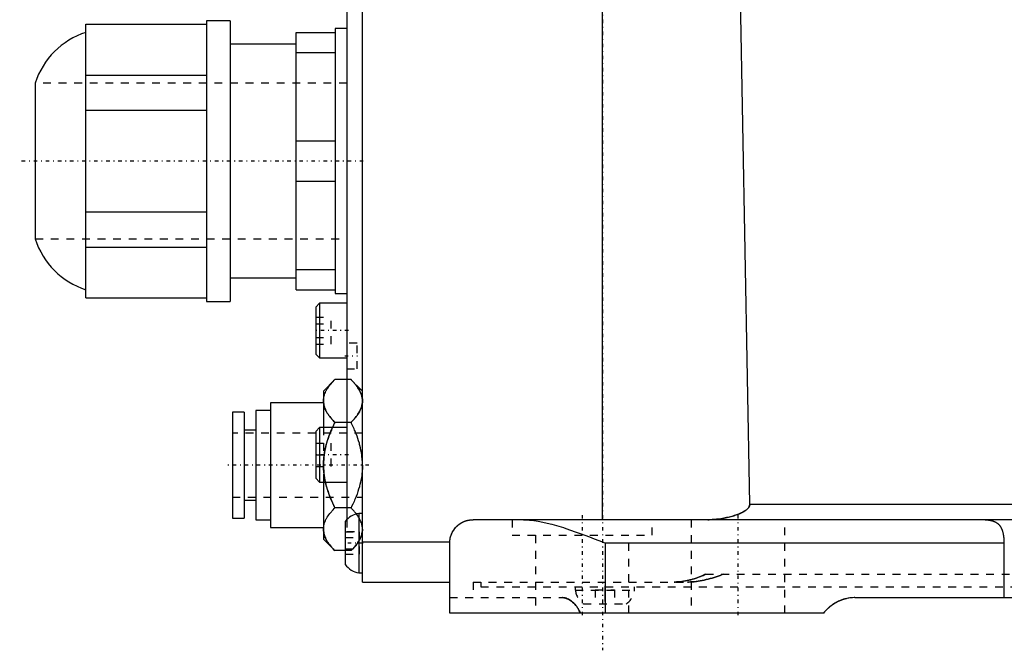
# Model space of a CAD drawing. Extents: x -152 to 584, y -5 to 847.
# Tile 1 of 13: x -152 to -26, y -5 to 76. Entities that reach past the tile are written whole.
import ezdxf

# ---------------------------------------------------------------- set-up
doc = ezdxf.new("R2010")
doc.units = 0
doc.linetypes.add('CENTER', pattern=[1.5, 0.45, -0.5, 0.05, -0.5])
doc.linetypes.add('DASHED', pattern=[2, 1, -1])
for name, color, linetype in [('AM_0', 7, 'CONTINUOUS'), ('AM_3', 7, 'DASHED'), ('AM_7', 7, 'CENTER')]:
    doc.layers.add(name, color=color, linetype=linetype)

msp = doc.modelspace()

# ---------------------------------------------------------------- linework, layer by layer
at = {"layer": 'AM_0', "color": 7, "linetype": 'CONTINUOUS'}
for p, q in [((-108.2, 4), (-108.2, 179)), ((-77.4, 12), (-77.4, 179)), ((-58.49, 14), (-61.35, 174.12)), ((-110.2, 88), (-110.2, 12)), ((-125.2, 76), (-128.2, 76)), ((-128.2, 76), (-128.2, 40)), ((-125.2, 76), (-125.2, 40)), ((-143.7, 40.45), (-143.7, 75.55)), ((-143.7, 75.55), (-128.2, 75.55)), ((-110.2, 75), (-111.7, 75)), ((-111.7, 75), (-111.7, 41)), ((-116.7, 41.5), (-116.7, 74.5)), ((-116.7, 74.5), (-111.7, 74.5)), ((-116.7, 73), (-125.2, 73)), ((-116.7, 71.9), (-111.7, 71.9)), ((-143.7, 69.03), (-128.2, 69.03)), ((-150.2, 68), (-150.2, 48)), ((-143.7, 64.53), (-128.2, 64.53)), ((-116.7, 60.6), (-111.7, 60.6)), ((-116.7, 55.4), (-111.7, 55.4)), ((-143.7, 51.47), (-128.2, 51.47)), ((-143.7, 46.97), (-128.2, 46.97)), ((-125.2, 43), (-116.7, 43)), ((-116.7, 44.1), (-111.7, 44.1)), ((-143.7, 40.45), (-128.2, 40.45)), ((-116.7, 41.5), (-111.7, 41.5)), ((-111.7, 41), (-110.2, 41)), ((-128.2, 40), (-125.2, 40)), ((-113.7, 39.75), (-114.2, 39.25)), ((-114.2, 39.25), (-114.2, 33.25)), ((-110.2, 39.75), (-113.7, 39.75)), ((-113.7, 39.75), (-113.7, 32.75)), ((-114.2, 33.25), (-113.7, 32.75)), ((-113.7, 32.75), (-110.2, 32.75)), ((-111.73, 29.97), (-113.2, 28.5)), ((-110.2, 29.97), (-111.73, 29.97)), ((-113.2, 28.5), (-113.2, 23.83)), ((-113.2, 27), (-120, 27)), ((-120, 27), (-120, 11)), ((-123.4, 25.8), (-124.9, 25.8)), ((-124.9, 25.8), (-124.9, 12.2)), ((-123.4, 25.8), (-123.4, 12.2)), ((-120, 26), (-121.9, 26)), ((-121.9, 26), (-121.9, 12)), ((-110.2, 24.48), (-111.73, 24.48)), ((-121.9, 23.5), (-123.4, 23.5)), ((-113.7, 23.83), (-114.2, 23.33)), ((-114.2, 23.33), (-114.2, 17.33)), ((-110.2, 23.83), (-113.7, 23.83)), ((-113.7, 23.83), (-113.7, 16.83)), ((-114.2, 17.33), (-113.7, 16.83)), ((-113.7, 16.83), (-110.2, 16.83)), ((-113.2, 16.83), (-113.2, 9.5)), ((-123.4, 14.5), (-121.9, 14.5)), ((-58.49, 14), (93.35, 14)), ((-110.2, 13.52), (-111.73, 13.52)), ((-108.2, 12.8), (-108.65, 12.8)), ((-108.65, 12.8), (-108.65, 5.2)), ((-124.9, 12.2), (-123.4, 12.2)), ((-121.9, 12), (-120, 12)), ((-110.4, 11.75), (-110.4, 6.25)), ((63.76, 12), (-94, 12)), ((-120, 11), (-113.2, 11)), ((-113.2, 9.5), (-111.73, 8.03)), ((-108.2, 9.14), (-97, 9.14)), ((-97, 0), (-97, 9)), ((-77, 0), (-77, 9)), ((-25.81, 9), (-77, 9)), ((-25.81, 2), (-25.81, 9)), ((-110.4, 8.03), (-111.73, 8.03)), ((-108.65, 5.2), (-108.2, 5.2)), ((-108.2, 4), (-97, 4)), ((-45, 2), (45, 2)), ((-49, 0), (-97, 0))]:
    msp.add_line(p, q, dxfattribs=at)
for points in [[(-113.2, 27.23, 0), (-113.2, 27.3, 0), (-113.19, 27.45, 0), (-113.17, 27.59, 0), (-113.16, 27.67, 0), (-113.14, 27.74, 0), (-113.11, 27.89, 0), (-113.06, 28.03, 0), (-113.01, 28.18, 0), (-112.95, 28.33, 0), (-112.88, 28.48, 0), (-112.84, 28.55, 0), (-112.8, 28.63, 0), (-112.71, 28.78, 0), (-112.61, 28.93, 0), (-112.5, 29.08, 0), (-112.38, 29.24, 0), (-112.26, 29.4, 0), (-112.19, 29.48, 0), (-112.12, 29.56, 0), (-111.97, 29.72, 0), (-111.81, 29.89, 0), (-111.73, 29.97, 0)], [(-111.73, 24.48, 0), (-111.81, 24.57, 0), (-111.97, 24.73, 0), (-112.12, 24.9, 0), (-112.19, 24.98, 0), (-112.26, 25.06, 0), (-112.38, 25.22, 0), (-112.5, 25.37, 0), (-112.61, 25.52, 0), (-112.71, 25.68, 0), (-112.8, 25.83, 0), (-112.84, 25.9, 0), (-112.88, 25.98, 0), (-112.95, 26.13, 0), (-113.01, 26.27, 0), (-113.06, 26.42, 0), (-113.11, 26.57, 0), (-113.14, 26.71, 0), (-113.16, 26.79, 0), (-113.17, 26.86, 0), (-113.19, 27.01, 0), (-113.2, 27.15, 0), (-113.2, 27.23, 0)], [(-112.04, 23.83, 0), (-112, 23.93, 0), (-111.89, 24.15, 0), (-111.79, 24.37, 0), (-111.73, 24.48, 0)], [(-111.73, 13.52, 0), (-112.01, 14.1, 0), (-112.3, 14.77, 0), (-112.37, 14.95, 0), (-112.44, 15.14, 0), (-112.48, 15.23, 0), (-112.51, 15.32, 0), (-112.58, 15.5, 0), (-112.64, 15.68, 0), (-112.69, 15.86, 0), (-112.75, 16.04, 0), (-112.8, 16.22, 0), (-112.82, 16.3, 0), (-112.85, 16.39, 0), (-112.89, 16.57, 0), (-112.94, 16.74, 0), (-112.96, 16.83, 0)], [(-58.49, 14, 0), (-58.49, 14, 0), (-58.49, 13.99, 0), (-58.49, 13.98, 0), (-58.49, 13.97, 0), (-58.49, 13.97, 0), (-58.49, 13.96, 0), (-58.49, 13.95, 0), (-58.49, 13.94, 0), (-58.49, 13.93, 0), (-58.49, 13.92, 0), (-58.49, 13.92, 0), (-58.49, 13.92, 0), (-58.49, 13.91, 0), (-58.49, 13.9, 0), (-58.49, 13.89, 0), (-58.49, 13.88, 0), (-58.5, 13.87, 0), (-58.5, 13.87, 0), (-58.5, 13.86, 0), (-58.5, 13.85, 0), (-58.5, 13.85, 0), (-58.5, 13.84, 0), (-58.5, 13.84, 0), (-58.5, 13.83, 0), (-58.51, 13.82, 0), (-58.51, 13.82, 0), (-58.51, 13.81, 0), (-58.51, 13.8, 0), (-58.51, 13.79, 0), (-58.51, 13.79, 0), (-58.52, 13.78, 0), (-58.52, 13.77, 0), (-58.52, 13.76, 0), (-58.52, 13.76, 0), (-58.53, 13.75, 0), (-58.53, 13.74, 0), (-58.53, 13.74, 0), (-58.54, 13.73, 0), (-58.54, 13.72, 0), (-58.54, 13.71, 0), (-58.54, 13.71, 0), (-58.55, 13.7, 0), (-58.55, 13.69, 0), (-58.55, 13.69, 0), (-58.56, 13.68, 0), (-58.56, 13.67, 0), (-58.56, 13.67, 0), (-58.56, 13.66, 0), (-58.57, 13.66, 0), (-58.57, 13.65, 0), (-58.59, 13.62, 0), (-58.62, 13.58, 0), (-58.63, 13.55, 0), (-58.65, 13.53, 0), (-58.68, 13.49, 0), (-58.72, 13.45, 0), (-58.75, 13.42, 0), (-58.79, 13.38, 0), (-58.83, 13.34, 0), (-58.85, 13.32, 0), (-58.87, 13.31, 0), (-58.91, 13.27, 0), (-58.95, 13.24, 0), (-58.98, 13.22, 0), (-59, 13.21, 0), (-59.04, 13.17, 0), (-59.09, 13.14, 0), (-59.11, 13.13, 0), (-59.14, 13.11, 0), (-59.18, 13.08, 0), (-59.23, 13.06, 0), (-59.39, 12.96, 0), (-59.66, 12.83, 0), (-59.92, 12.72, 0), (-60.19, 12.62, 0), (-60.49, 12.52, 0), (-60.65, 12.47, 0), (-60.8, 12.42, 0), (-61.13, 12.34, 0), (-61.48, 12.26, 0), (-61.83, 12.19, 0), (-62.2, 12.13, 0), (-62.57, 12.08, 0), (-62.76, 12.06, 0), (-62.95, 12.04, 0), (-63.32, 12.01, 0), (-63.69, 12, 0), (-63.87, 12, 0)], [(-113.2, 10.77, 0), (-113.2, 10.85, 0), (-113.19, 10.99, 0), (-113.17, 11.14, 0), (-113.16, 11.21, 0), (-113.14, 11.29, 0), (-113.11, 11.43, 0), (-113.06, 11.58, 0), (-113.01, 11.73, 0), (-112.95, 11.87, 0), (-112.88, 12.02, 0), (-112.84, 12.1, 0), (-112.8, 12.17, 0), (-112.71, 12.32, 0), (-112.61, 12.48, 0), (-112.5, 12.63, 0), (-112.38, 12.78, 0), (-112.26, 12.94, 0), (-112.19, 13.02, 0), (-112.12, 13.1, 0), (-111.97, 13.27, 0), (-111.81, 13.43, 0), (-111.73, 13.52, 0)], [(-97, 9, 0), (-97, 9.11, 0), (-96.98, 9.34, 0), (-96.95, 9.56, 0), (-96.92, 9.68, 0), (-96.89, 9.79, 0), (-96.82, 10.02, 0), (-96.73, 10.24, 0), (-96.62, 10.46, 0), (-96.49, 10.67, 0), (-96.34, 10.88, 0), (-96.26, 10.98, 0), (-96.17, 11.07, 0), (-95.98, 11.25, 0), (-95.77, 11.42, 0), (-95.55, 11.57, 0), (-95.3, 11.7, 0), (-95.04, 11.81, 0), (-94.91, 11.86, 0), (-94.76, 11.9, 0), (-94.47, 11.96, 0), (-94.16, 12, 0), (-94, 12, 0)], [(-87.54, 12, 0), (-87.27, 12, 0), (-86.74, 11.96, 0), (-86.19, 11.9, 0), (-85.91, 11.86, 0), (-85.63, 11.81, 0), (-85.06, 11.7, 0), (-84.48, 11.57, 0), (-83.89, 11.42, 0), (-83.3, 11.25, 0), (-82.7, 11.07, 0), (-82.4, 10.98, 0), (-82.1, 10.88, 0), (-81.49, 10.67, 0), (-80.88, 10.46, 0), (-80.27, 10.24, 0), (-79.66, 10.02, 0), (-79.06, 9.79, 0), (-78.76, 9.68, 0), (-78.46, 9.56, 0), (-77.87, 9.34, 0), (-77.29, 9.11, 0), (-77, 9, 0)], [(-25.81, 9, 0), (-25.81, 9.03, 0), (-25.81, 9.09, 0), (-25.81, 9.16, 0), (-25.81, 9.19, 0), (-25.81, 9.22, 0), (-25.81, 9.28, 0), (-25.82, 9.35, 0), (-25.82, 9.41, 0), (-25.82, 9.47, 0), (-25.83, 9.53, 0), (-25.83, 9.57, 0), (-25.83, 9.6, 0), (-25.84, 9.66, 0), (-25.85, 9.72, 0), (-25.85, 9.78, 0), (-25.86, 9.84, 0), (-25.87, 9.9, 0), (-25.87, 9.94, 0), (-25.88, 9.97, 0), (-25.89, 10.03, 0), (-25.9, 10.09, 0), (-25.91, 10.11, 0), (-25.91, 10.14, 0), (-25.92, 10.2, 0), (-25.94, 10.26, 0), (-25.94, 10.29, 0), (-25.95, 10.32, 0), (-25.96, 10.37, 0), (-25.98, 10.43, 0), (-26, 10.48, 0), (-26.01, 10.54, 0), (-26.03, 10.59, 0), (-26.04, 10.62, 0), (-26.05, 10.64, 0), (-26.07, 10.69, 0), (-26.09, 10.74, 0), (-26.11, 10.79, 0), (-26.13, 10.84, 0), (-26.16, 10.89, 0), (-26.17, 10.91, 0), (-26.18, 10.93, 0), (-26.21, 10.98, 0), (-26.23, 11.02, 0), (-26.26, 11.06, 0), (-26.29, 11.11, 0), (-26.31, 11.15, 0), (-26.33, 11.16, 0), (-26.34, 11.18, 0), (-26.37, 11.22, 0), (-26.4, 11.26, 0), (-26.43, 11.29, 0), (-26.47, 11.33, 0), (-26.5, 11.36, 0), (-26.52, 11.38, 0), (-26.53, 11.39, 0), (-26.57, 11.43, 0), (-26.61, 11.46, 0), (-26.65, 11.49, 0), (-26.69, 11.52, 0), (-26.73, 11.55, 0), (-26.75, 11.56, 0), (-26.77, 11.57, 0), (-26.81, 11.6, 0), (-26.85, 11.62, 0), (-26.88, 11.64, 0), (-26.9, 11.65, 0), (-26.95, 11.67, 0), (-26.99, 11.69, 0), (-27.02, 11.7, 0), (-27.04, 11.71, 0), (-27.09, 11.73, 0), (-27.14, 11.75, 0), (-27.18, 11.77, 0), (-27.23, 11.79, 0), (-27.28, 11.8, 0), (-27.31, 11.81, 0), (-27.33, 11.82, 0), (-27.38, 11.83, 0), (-27.43, 11.84, 0), (-27.48, 11.86, 0), (-27.53, 11.87, 0), (-27.58, 11.88, 0), (-27.61, 11.88, 0), (-27.64, 11.89, 0), (-27.69, 11.9, 0), (-27.74, 11.91, 0), (-27.8, 11.91, 0), (-27.85, 11.92, 0), (-27.91, 11.93, 0), (-27.93, 11.93, 0), (-27.96, 11.94, 0), (-28.02, 11.94, 0), (-28.08, 11.95, 0), (-28.13, 11.95, 0), (-28.19, 11.96, 0), (-28.25, 11.96, 0), (-28.28, 11.97, 0), (-28.31, 11.97, 0), (-28.37, 11.97, 0), (-28.43, 11.98, 0), (-28.49, 11.98, 0), (-28.56, 11.98, 0), (-28.62, 11.98, 0), (-28.65, 11.99, 0), (-28.68, 11.99, 0), (-28.74, 11.99, 0), (-28.81, 11.99, 0), (-28.84, 11.99, 0), (-28.87, 11.99, 0), (-28.93, 11.99, 0), (-29, 11.99, 0), (-29.03, 11.99, 0), (-29.06, 12, 0), (-29.13, 12, 0), (-29.19, 12, 0), (-29.25, 12, 0), (-29.32, 12, 0), (-29.38, 12, 0), (-29.42, 12, 0), (-29.45, 12, 0), (-29.51, 12, 0), (-29.58, 12, 0), (-29.64, 12, 0), (-29.71, 12, 0), (-29.77, 12, 0), (-29.81, 12, 0), (-29.84, 12, 0), (-29.9, 12, 0), (-29.97, 12, 0), (-30, 12, 0)], [(-111.73, 8.03, 0), (-111.81, 8.11, 0), (-111.97, 8.28, 0), (-112.12, 8.44, 0), (-112.19, 8.52, 0), (-112.26, 8.6, 0), (-112.38, 8.76, 0), (-112.5, 8.92, 0), (-112.61, 9.07, 0), (-112.71, 9.22, 0), (-112.8, 9.37, 0), (-112.84, 9.45, 0), (-112.88, 9.52, 0), (-112.95, 9.67, 0), (-113.01, 9.82, 0), (-113.06, 9.97, 0), (-113.11, 10.11, 0), (-113.14, 10.26, 0), (-113.16, 10.33, 0), (-113.17, 10.41, 0), (-113.19, 10.55, 0), (-113.2, 10.7, 0), (-113.2, 10.77, 0)], [(-46.67, 1.71, 0), (-46.86, 1.64, 0), (-47.07, 1.55, 0), (-47.12, 1.53, 0), (-47.18, 1.5, 0), (-47.21, 1.48, 0), (-47.24, 1.47, 0), (-47.3, 1.44, 0), (-47.36, 1.41, 0), (-47.42, 1.38, 0), (-47.47, 1.35, 0), (-47.53, 1.31, 0), (-47.56, 1.3, 0), (-47.59, 1.28, 0), (-47.64, 1.25, 0), (-47.7, 1.21, 0), (-47.72, 1.19, 0)], [(-46.12, 1.87, 0), (-46.16, 1.86, 0), (-46.26, 1.84, 0), (-46.35, 1.81, 0), (-46.4, 1.8, 0)], [(-45, 2, 0), (-45.09, 2, 0), (-45.28, 1.99, 0), (-45.46, 1.98, 0), (-45.55, 1.97, 0)], [(-47.96, 1.03, 0), (-48.04, 0.97, 0), (-48.2, 0.85, 0), (-48.34, 0.72, 0), (-48.41, 0.65, 0)]]:
    msp.add_polyline3d(points, dxfattribs=at)
for centre, radius, start, end in [((-140.67, 64.97), 10, 107.6374, 162.3626), ((-140.67, 51.03), 10, 197.6374, 252.3626), ((-108.35, 10.32), 2.5, 96.874, 145.0535), ((-108.35, 7.68), 2.5, 214.9465, 263.126), ((-45, -3), 5, 90, 143.1301)]:
    msp.add_arc(centre, radius, start, end, dxfattribs=at)
at = {"layer": 'AM_3', "color": 6, "linetype": 'DASHED'}
for p, q in [((-110.2, 68), (-150.2, 68)), ((-150.2, 48), (-110.2, 48)), ((-114.2, 37.98), (-112.2, 37.98)), ((-112.2, 34.52), (-112.2, 37.98)), ((-114.2, 37.12), (-112.2, 37.12)), ((-114.2, 35.38), (-112.2, 35.38)), ((-114.2, 34.52), (-112.2, 34.52)), ((-108.9, 34.65), (-110.2, 34.65)), ((-108.9, 31.35), (-108.9, 34.65)), ((-110.2, 31.35), (-108.9, 31.35)), ((-109.67, 29.97), (-110.2, 29.97)), ((-108.2, 28.5), (-109.67, 29.97)), ((-109.67, 24.48), (-110.2, 24.48)), ((-108.2, 23.1), (-124.9, 23.1)), ((-113.2, 23.83), (-113.2, 16.83)), ((-114.2, 21.83), (-112.2, 21.83)), ((-112.2, 18.83), (-112.2, 21.83)), ((-114.2, 20.33), (-112.2, 20.33)), ((-113.2, 18.83), (-113.2, 19)), ((-114.2, 18.83), (-112.2, 18.83)), ((-124.9, 14.9), (-108.2, 14.9)), ((-109.67, 13.52), (-110.2, 13.52)), ((-110.4, 11.75), (-110.4, 8.03)), ((-110.2, 12), (-110.2, 10.5)), ((-89, 12), (-89, 10)), ((-71, 10), (-71, 12)), ((-66, 12), (-66, 0)), ((-54, 0), (-54, 12)), ((68.24, 12), (-30, 12)), ((-110.4, 10.44), (-108.6, 10.44)), ((-110.2, 10.5), (-108.2, 10.5)), ((-108.6, 7.56), (-108.6, 10.44)), ((-110.4, 9.72), (-108.6, 9.72)), ((-109.67, 8.03), (-108.2, 9.5)), ((-89, 10), (-71, 10)), ((-86, 10), (-86, 0)), ((-74, 0), (-74, 10)), ((-110.4, 8.28), (-108.6, 8.28)), ((-109.67, 8.03), (-110.4, 8.03)), ((-110.4, 7.56), (-108.6, 7.56)), ((-94, 4), (-94, 2)), ((-94, 4), (-66.48, 4)), ((-93, 4), (-93, 3.4)), ((-64.14, 5), (93.95, 5)), ((-93, 3.4), (93, 3.4)), ((-80.88, 3.4), (-80.88, 2.95)), ((-80.88, 2.95), (-73.28, 2.95)), ((-78.33, 3), (-75.83, 3)), ((-78.33, 3), (-78.33, 1.2)), ((-77.08, 3), (-77.08, 1.2)), ((-75.83, 3), (-75.83, 1.2)), ((-73.28, 2.95), (-73.28, 3.4)), ((-97, 2), (-82.53, 2)), ((-79.83, 1.2), (-74.33, 1.2))]:
    msp.add_line(p, q, dxfattribs=at)
for points in [[(-109.67, 29.97, 0), (-109.59, 29.89, 0), (-109.43, 29.72, 0), (-109.28, 29.56, 0), (-109.21, 29.48, 0), (-109.14, 29.4, 0), (-109.02, 29.24, 0), (-108.9, 29.08, 0), (-108.79, 28.93, 0), (-108.69, 28.78, 0), (-108.6, 28.63, 0), (-108.56, 28.55, 0), (-108.52, 28.48, 0), (-108.45, 28.33, 0), (-108.39, 28.18, 0), (-108.34, 28.03, 0), (-108.29, 27.89, 0), (-108.26, 27.74, 0), (-108.24, 27.67, 0), (-108.23, 27.59, 0), (-108.21, 27.45, 0), (-108.2, 27.3, 0), (-108.2, 27.23, 0)], [(-108.2, 27.23, 0), (-108.2, 27.3, 0), (-108.21, 27.45, 0), (-108.23, 27.59, 0), (-108.24, 27.67, 0), (-108.26, 27.74, 0), (-108.29, 27.89, 0), (-108.34, 28.03, 0), (-108.39, 28.18, 0), (-108.45, 28.33, 0), (-108.52, 28.48, 0), (-108.56, 28.55, 0), (-108.6, 28.63, 0), (-108.69, 28.78, 0), (-108.79, 28.93, 0), (-108.9, 29.08, 0), (-109.02, 29.24, 0), (-109.14, 29.4, 0), (-109.21, 29.48, 0), (-109.28, 29.56, 0), (-109.43, 29.72, 0), (-109.59, 29.89, 0), (-109.67, 29.97, 0)], [(-113.2, 27.23, 0), (-113.2, 27.15, 0), (-113.19, 27.01, 0), (-113.17, 26.86, 0), (-113.16, 26.79, 0), (-113.14, 26.71, 0), (-113.11, 26.57, 0), (-113.06, 26.42, 0), (-113.01, 26.27, 0), (-112.95, 26.13, 0), (-112.88, 25.98, 0), (-112.84, 25.9, 0), (-112.8, 25.83, 0), (-112.71, 25.68, 0), (-112.61, 25.52, 0), (-112.5, 25.37, 0), (-112.38, 25.22, 0), (-112.26, 25.06, 0), (-112.19, 24.98, 0), (-112.12, 24.9, 0), (-111.97, 24.73, 0), (-111.81, 24.57, 0), (-111.73, 24.48, 0)], [(-108.2, 27.23, 0), (-108.2, 27.15, 0), (-108.21, 27.01, 0), (-108.23, 26.86, 0), (-108.24, 26.79, 0), (-108.26, 26.71, 0), (-108.29, 26.57, 0), (-108.34, 26.42, 0), (-108.39, 26.27, 0), (-108.45, 26.13, 0), (-108.52, 25.98, 0), (-108.56, 25.9, 0), (-108.6, 25.83, 0), (-108.69, 25.68, 0), (-108.79, 25.52, 0), (-108.9, 25.37, 0), (-109.02, 25.22, 0), (-109.14, 25.06, 0), (-109.21, 24.98, 0), (-109.28, 24.9, 0), (-109.43, 24.73, 0), (-109.59, 24.57, 0), (-109.67, 24.48, 0)], [(-109.67, 24.48, 0), (-109.59, 24.57, 0), (-109.43, 24.73, 0), (-109.28, 24.9, 0), (-109.21, 24.98, 0), (-109.14, 25.06, 0), (-109.02, 25.22, 0), (-108.9, 25.37, 0), (-108.79, 25.52, 0), (-108.69, 25.68, 0), (-108.6, 25.83, 0), (-108.56, 25.9, 0), (-108.52, 25.98, 0), (-108.45, 26.13, 0), (-108.39, 26.27, 0), (-108.34, 26.42, 0), (-108.29, 26.57, 0), (-108.26, 26.71, 0), (-108.24, 26.79, 0), (-108.23, 26.86, 0), (-108.21, 27.01, 0), (-108.2, 27.15, 0), (-108.2, 27.23, 0)], [(-111.73, 24.48, 0), (-111.81, 24.32, 0), (-111.97, 23.99, 0), (-112.12, 23.66, 0), (-112.19, 23.5, 0), (-112.26, 23.34, 0), (-112.38, 23.02, 0), (-112.5, 22.71, 0), (-112.61, 22.4, 0), (-112.71, 22.1, 0), (-112.8, 21.8, 0), (-112.84, 21.65, 0), (-112.88, 21.5, 0), (-112.95, 21.2, 0), (-113.01, 20.91, 0), (-113.06, 20.61, 0), (-113.11, 20.32, 0), (-113.14, 20.03, 0), (-113.16, 19.88, 0), (-113.17, 19.73, 0), (-113.19, 19.44, 0), (-113.2, 19.15, 0), (-113.2, 19, 0)], [(-108.2, 19, 0), (-108.2, 19.15, 0), (-108.21, 19.44, 0), (-108.23, 19.73, 0), (-108.24, 19.88, 0), (-108.26, 20.03, 0), (-108.29, 20.32, 0), (-108.34, 20.61, 0), (-108.39, 20.91, 0), (-108.45, 21.2, 0), (-108.52, 21.5, 0), (-108.56, 21.65, 0), (-108.6, 21.8, 0), (-108.69, 22.1, 0), (-108.79, 22.4, 0), (-108.9, 22.71, 0), (-109.02, 23.02, 0), (-109.14, 23.34, 0), (-109.21, 23.5, 0), (-109.28, 23.66, 0), (-109.43, 23.99, 0), (-109.59, 24.32, 0), (-109.67, 24.48, 0)], [(-112.79, 21.83, 0), (-112.69, 22.15, 0), (-112.47, 22.81, 0), (-112.2, 23.48, 0), (-112.04, 23.83, 0)], [(-113.2, 19, 0), (-113.2, 19.08, 0), (-113.2, 19.24, 0), (-113.19, 19.39, 0), (-113.19, 19.47, 0), (-113.18, 19.55, 0), (-113.17, 19.7, 0), (-113.16, 19.86, 0), (-113.15, 20.02, 0), (-113.13, 20.17, 0), (-113.11, 20.33, 0), (-113.1, 20.41, 0), (-113.08, 20.48, 0), (-113.06, 20.64, 0), (-113.03, 20.8, 0), (-113, 20.95, 0), (-112.97, 21.11, 0), (-112.93, 21.27, 0), (-112.91, 21.35, 0), (-112.89, 21.43, 0), (-112.85, 21.59, 0), (-112.81, 21.75, 0), (-112.79, 21.83, 0)], [(-113.2, 19, 0), (-113.2, 18.85, 0), (-113.19, 18.56, 0), (-113.17, 18.27, 0), (-113.16, 18.12, 0), (-113.14, 17.97, 0), (-113.11, 17.68, 0), (-113.06, 17.39, 0), (-113.01, 17.09, 0), (-112.95, 16.8, 0), (-112.88, 16.5, 0), (-112.84, 16.35, 0), (-112.8, 16.2, 0), (-112.71, 15.9, 0), (-112.61, 15.6, 0), (-112.5, 15.29, 0), (-112.38, 14.98, 0), (-112.26, 14.66, 0), (-112.19, 14.5, 0), (-112.12, 14.34, 0), (-111.97, 14.01, 0), (-111.81, 13.68, 0), (-111.73, 13.52, 0)], [(-108.2, 19, 0), (-108.2, 18.85, 0), (-108.21, 18.56, 0), (-108.23, 18.27, 0), (-108.24, 18.12, 0), (-108.26, 17.97, 0), (-108.29, 17.68, 0), (-108.34, 17.39, 0), (-108.39, 17.09, 0), (-108.45, 16.8, 0), (-108.52, 16.5, 0), (-108.56, 16.35, 0), (-108.6, 16.2, 0), (-108.69, 15.9, 0), (-108.79, 15.6, 0), (-108.9, 15.29, 0), (-109.02, 14.98, 0), (-109.14, 14.66, 0), (-109.21, 14.5, 0), (-109.28, 14.34, 0), (-109.43, 14.01, 0), (-109.59, 13.68, 0), (-109.67, 13.52, 0)], [(-112.96, 16.83, 0), (-113.02, 17.16, 0), (-113.13, 17.83, 0), (-113.19, 18.49, 0), (-113.2, 18.83, 0)], [(-63.87, 12, 0), (-63.68, 12, 0), (-63.3, 12.02, 0), (-62.91, 12.04, 0), (-62.72, 12.06, 0), (-62.52, 12.08, 0), (-62.14, 12.14, 0), (-61.76, 12.2, 0), (-61.39, 12.28, 0), (-61.04, 12.36, 0), (-60.7, 12.45, 0), (-60.54, 12.5, 0), (-60.38, 12.56, 0), (-60.07, 12.66, 0), (-59.79, 12.77, 0), (-59.53, 12.89, 0), (-59.38, 12.97, 0), (-59.34, 12.99, 0), (-59.3, 13.02, 0), (-59.28, 13.03, 0), (-59.25, 13.04, 0), (-59.21, 13.07, 0), (-59.17, 13.09, 0), (-59.13, 13.12, 0), (-59.09, 13.15, 0), (-59.05, 13.17, 0), (-59.03, 13.19, 0), (-59.01, 13.2, 0), (-58.97, 13.23, 0), (-58.93, 13.26, 0), (-58.91, 13.27, 0), (-58.89, 13.29, 0), (-58.85, 13.32, 0), (-58.82, 13.35, 0), (-58.8, 13.37, 0), (-58.78, 13.38, 0), (-58.75, 13.42, 0), (-58.72, 13.45, 0), (-58.68, 13.49, 0), (-58.65, 13.53, 0), (-58.62, 13.57, 0), (-58.61, 13.59, 0), (-58.6, 13.61, 0), (-58.57, 13.65, 0), (-58.56, 13.67, 0), (-58.56, 13.68, 0), (-58.55, 13.69, 0), (-58.55, 13.69, 0), (-58.55, 13.7, 0), (-58.55, 13.7, 0), (-58.54, 13.71, 0), (-58.54, 13.72, 0), (-58.54, 13.73, 0), (-58.53, 13.73, 0), (-58.53, 13.74, 0), (-58.53, 13.74, 0), (-58.53, 13.75, 0), (-58.52, 13.76, 0), (-58.52, 13.76, 0), (-58.52, 13.77, 0), (-58.52, 13.78, 0), (-58.52, 13.78, 0), (-58.51, 13.79, 0), (-58.51, 13.79, 0), (-58.51, 13.8, 0), (-58.51, 13.81, 0), (-58.51, 13.82, 0), (-58.5, 13.83, 0), (-58.5, 13.83, 0), (-58.5, 13.83, 0), (-58.5, 13.84, 0), (-58.5, 13.85, 0), (-58.5, 13.85, 0), (-58.5, 13.86, 0), (-58.5, 13.87, 0), (-58.49, 13.87, 0), (-58.49, 13.88, 0), (-58.49, 13.88, 0), (-58.49, 13.89, 0), (-58.49, 13.9, 0), (-58.49, 13.91, 0), (-58.49, 13.91, 0), (-58.49, 13.92, 0), (-58.49, 13.93, 0), (-58.49, 13.93, 0), (-58.49, 13.94, 0), (-58.49, 13.95, 0), (-58.49, 13.96, 0), (-58.49, 13.96, 0), (-58.49, 13.97, 0), (-58.49, 13.98, 0), (-58.49, 13.98, 0), (-58.49, 13.99, 0), (-58.49, 14, 0), (-58.49, 14, 0)], [(-108.2, 10.77, 0), (-108.2, 10.85, 0), (-108.21, 10.99, 0), (-108.23, 11.14, 0), (-108.24, 11.21, 0), (-108.26, 11.29, 0), (-108.29, 11.43, 0), (-108.34, 11.58, 0), (-108.39, 11.73, 0), (-108.45, 11.87, 0), (-108.52, 12.02, 0), (-108.56, 12.1, 0), (-108.6, 12.17, 0), (-108.69, 12.32, 0), (-108.79, 12.48, 0), (-108.9, 12.63, 0), (-109.02, 12.78, 0), (-109.14, 12.94, 0), (-109.21, 13.02, 0), (-109.28, 13.1, 0), (-109.43, 13.27, 0), (-109.59, 13.43, 0), (-109.67, 13.52, 0)], [(-97, 9.14, 0), (-97, 9.16, 0), (-96.99, 9.21, 0), (-96.99, 9.25, 0), (-96.99, 9.27, 0), (-96.99, 9.29, 0), (-96.98, 9.33, 0), (-96.98, 9.37, 0), (-96.97, 9.42, 0), (-96.96, 9.46, 0), (-96.96, 9.5, 0), (-96.95, 9.52, 0), (-96.95, 9.54, 0), (-96.94, 9.58, 0), (-96.93, 9.62, 0), (-96.93, 9.67, 0), (-96.92, 9.71, 0), (-96.91, 9.75, 0), (-96.9, 9.77, 0), (-96.89, 9.79, 0), (-96.88, 9.83, 0), (-96.87, 9.87, 0), (-96.86, 9.89, 0), (-96.86, 9.91, 0), (-96.85, 9.95, 0), (-96.83, 9.99, 0), (-96.82, 10.01, 0), (-96.82, 10.03, 0), (-96.8, 10.07, 0), (-96.79, 10.11, 0), (-96.77, 10.15, 0), (-96.75, 10.19, 0), (-96.74, 10.23, 0), (-96.73, 10.25, 0), (-96.72, 10.27, 0), (-96.7, 10.3, 0), (-96.68, 10.34, 0), (-96.66, 10.38, 0), (-96.64, 10.42, 0), (-96.62, 10.45, 0), (-96.61, 10.47, 0), (-96.6, 10.49, 0), (-96.58, 10.53, 0), (-96.56, 10.56, 0), (-96.54, 10.6, 0), (-96.52, 10.64, 0), (-96.49, 10.67, 0), (-96.48, 10.69, 0), (-96.47, 10.71, 0), (-96.44, 10.74, 0), (-96.42, 10.77, 0), (-96.39, 10.81, 0), (-96.37, 10.84, 0), (-96.34, 10.88, 0), (-96.33, 10.89, 0), (-96.32, 10.91, 0), (-96.29, 10.94, 0), (-96.26, 10.97, 0), (-96.23, 11, 0), (-96.2, 11.04, 0), (-96.17, 11.07, 0), (-96.16, 11.08, 0), (-96.15, 11.1, 0), (-96.12, 11.13, 0), (-96.09, 11.16, 0), (-96.07, 11.17, 0), (-96.05, 11.19, 0), (-96.02, 11.21, 0), (-95.99, 11.24, 0), (-95.98, 11.26, 0), (-95.96, 11.27, 0), (-95.93, 11.3, 0), (-95.9, 11.33, 0), (-95.86, 11.35, 0), (-95.83, 11.38, 0), (-95.8, 11.4, 0), (-95.78, 11.42, 0), (-95.76, 11.43, 0), (-95.73, 11.45, 0), (-95.69, 11.48, 0), (-95.66, 11.5, 0), (-95.62, 11.52, 0), (-95.59, 11.55, 0), (-95.57, 11.56, 0), (-95.55, 11.57, 0), (-95.51, 11.59, 0), (-95.48, 11.61, 0), (-95.44, 11.63, 0), (-95.4, 11.65, 0), (-95.37, 11.67, 0), (-95.35, 11.68, 0), (-95.33, 11.69, 0), (-95.29, 11.71, 0), (-95.25, 11.73, 0), (-95.21, 11.74, 0), (-95.17, 11.76, 0), (-95.13, 11.78, 0), (-95.11, 11.79, 0), (-95.1, 11.79, 0), (-95.06, 11.81, 0), (-95.02, 11.82, 0), (-94.98, 11.84, 0), (-94.94, 11.85, 0), (-94.9, 11.86, 0), (-94.88, 11.87, 0), (-94.86, 11.88, 0), (-94.81, 11.89, 0), (-94.77, 11.9, 0), (-94.75, 11.9, 0), (-94.73, 11.91, 0), (-94.69, 11.92, 0), (-94.65, 11.93, 0), (-94.63, 11.93, 0), (-94.61, 11.94, 0), (-94.57, 11.95, 0), (-94.53, 11.95, 0), (-94.48, 11.96, 0), (-94.44, 11.97, 0), (-94.4, 11.97, 0), (-94.38, 11.98, 0), (-94.36, 11.98, 0), (-94.32, 11.98, 0), (-94.27, 11.99, 0), (-94.23, 11.99, 0), (-94.19, 11.99, 0), (-94.15, 12, 0), (-94.13, 12, 0), (-94.11, 12, 0), (-94.06, 12, 0), (-94.02, 12, 0), (-94, 12, 0)], [(-113.2, 10.77, 0), (-113.2, 10.7, 0), (-113.19, 10.55, 0), (-113.17, 10.41, 0), (-113.16, 10.33, 0), (-113.14, 10.26, 0), (-113.11, 10.11, 0), (-113.06, 9.97, 0), (-113.01, 9.82, 0), (-112.95, 9.67, 0), (-112.88, 9.52, 0), (-112.84, 9.45, 0), (-112.8, 9.37, 0), (-112.71, 9.22, 0), (-112.61, 9.07, 0), (-112.5, 8.92, 0), (-112.38, 8.76, 0), (-112.26, 8.6, 0), (-112.19, 8.52, 0), (-112.12, 8.44, 0), (-111.97, 8.28, 0), (-111.81, 8.11, 0), (-111.73, 8.03, 0)], [(-109.67, 8.03, 0), (-109.59, 8.11, 0), (-109.43, 8.28, 0), (-109.28, 8.44, 0), (-109.21, 8.52, 0), (-109.14, 8.6, 0), (-109.02, 8.76, 0), (-108.9, 8.92, 0), (-108.79, 9.07, 0), (-108.69, 9.22, 0), (-108.6, 9.37, 0), (-108.56, 9.45, 0), (-108.52, 9.52, 0), (-108.45, 9.67, 0), (-108.39, 9.82, 0), (-108.34, 9.97, 0), (-108.29, 10.11, 0), (-108.26, 10.26, 0), (-108.24, 10.33, 0), (-108.23, 10.41, 0), (-108.21, 10.55, 0), (-108.2, 10.7, 0), (-108.2, 10.77, 0)], [(-108.22, 10.5, 0), (-108.22, 10.47, 0), (-108.23, 10.41, 0), (-108.24, 10.35, 0), (-108.24, 10.31, 0), (-108.25, 10.28, 0), (-108.26, 10.22, 0), (-108.28, 10.16, 0), (-108.3, 10.1, 0), (-108.31, 10.04, 0), (-108.33, 9.98, 0), (-108.34, 9.94, 0), (-108.35, 9.91, 0), (-108.38, 9.85, 0), (-108.4, 9.79, 0), (-108.5, 9.57, 0), (-108.6, 9.38, 0)], [(-108.2, 10.77, 0), (-108.2, 10.73, 0), (-108.2, 10.64, 0), (-108.21, 10.55, 0), (-108.22, 10.5, 0)], [(-108.6, 9.38, 0), (-108.62, 9.35, 0), (-108.66, 9.27, 0), (-108.71, 9.2, 0), (-108.73, 9.17, 0), (-108.75, 9.13, 0), (-108.8, 9.06, 0), (-108.85, 8.98, 0), (-109.04, 8.73, 0), (-109.44, 8.27, 0), (-109.67, 8.03, 0)], [(-97, 9, 0), (-97, 9.02, 0), (-97, 9.07, 0), (-97, 9.12, 0), (-97, 9.14, 0)], [(-64.14, 5, 0), (-64.25, 4.95, 0), (-64.47, 4.85, 0), (-64.7, 4.76, 0), (-64.81, 4.71, 0), (-64.92, 4.67, 0), (-65.15, 4.58, 0), (-65.38, 4.5, 0), (-65.6, 4.43, 0), (-65.83, 4.36, 0), (-66.06, 4.3, 0), (-66.17, 4.27, 0), (-66.29, 4.24, 0), (-66.52, 4.19, 0), (-66.74, 4.14, 0), (-66.97, 4.1, 0), (-67.2, 4.07, 0), (-67.42, 4.04, 0), (-67.53, 4.03, 0), (-67.65, 4.02, 0), (-67.87, 4.01, 0), (-68.09, 4, 0), (-68.2, 4, 0)], [(-68.2, 4, 0), (-68.09, 4, 0), (-67.87, 4.01, 0), (-67.64, 4.02, 0), (-67.53, 4.03, 0), (-67.42, 4.04, 0), (-67.19, 4.07, 0), (-66.97, 4.1, 0), (-66.74, 4.14, 0), (-66.52, 4.19, 0), (-66.29, 4.24, 0), (-66.18, 4.27, 0), (-66.06, 4.3, 0), (-65.83, 4.36, 0), (-65.61, 4.43, 0), (-65.38, 4.5, 0), (-65.15, 4.58, 0), (-64.92, 4.67, 0), (-64.81, 4.71, 0), (-64.7, 4.76, 0), (-64.47, 4.85, 0), (-64.25, 4.95, 0), (-64.14, 5, 0)], [(-66.48, 4, 0), (-66.35, 4, 0), (-66.1, 4.01, 0), (-65.85, 4.02, 0), (-65.72, 4.03, 0), (-65.6, 4.05, 0), (-65.34, 4.07, 0), (-65.09, 4.11, 0), (-64.83, 4.15, 0), (-64.58, 4.2, 0), (-64.32, 4.25, 0), (-64.2, 4.28, 0), (-64.07, 4.31, 0), (-63.81, 4.37, 0), (-63.55, 4.44, 0), (-63.29, 4.51, 0), (-63.04, 4.59, 0), (-62.78, 4.68, 0), (-62.65, 4.72, 0), (-62.52, 4.76, 0), (-62.26, 4.85, 0), (-62.01, 4.95, 0), (-61.88, 5, 0)], [(-61.88, 5, 0), (-62.01, 4.95, 0), (-62.26, 4.86, 0), (-62.52, 4.76, 0), (-62.65, 4.72, 0), (-62.78, 4.68, 0), (-63.03, 4.59, 0), (-63.29, 4.51, 0), (-63.55, 4.44, 0), (-63.81, 4.37, 0), (-64.07, 4.31, 0), (-64.2, 4.28, 0), (-64.33, 4.25, 0), (-64.58, 4.2, 0), (-64.84, 4.15, 0), (-65.09, 4.11, 0), (-65.35, 4.07, 0), (-65.6, 4.04, 0), (-65.73, 4.03, 0), (-65.85, 4.02, 0), (-66.1, 4.01, 0), (-66.35, 4, 0), (-66.48, 4, 0)], [(-80.22, 0, 0), (-80.27, 0.11, 0), (-80.37, 0.31, 0), (-80.48, 0.5, 0), (-80.53, 0.59, 0), (-80.59, 0.68, 0), (-80.7, 0.85, 0), (-80.83, 1.01, 0), (-80.95, 1.16, 0), (-81.08, 1.3, 0), (-81.22, 1.42, 0), (-81.28, 1.48, 0), (-81.35, 1.54, 0), (-81.49, 1.64, 0), (-81.63, 1.73, 0), (-81.77, 1.81, 0), (-81.91, 1.87, 0), (-82.05, 1.92, 0), (-82.12, 1.94, 0), (-82.19, 1.96, 0), (-82.33, 1.99, 0), (-82.46, 2, 0), (-82.53, 2, 0)], [(-82.53, 2, 0), (-82.46, 2, 0), (-82.33, 1.99, 0), (-82.19, 1.96, 0), (-82.12, 1.94, 0), (-82.05, 1.92, 0), (-81.91, 1.87, 0), (-81.77, 1.81, 0), (-81.63, 1.73, 0), (-81.49, 1.64, 0), (-81.35, 1.54, 0), (-81.28, 1.48, 0), (-81.22, 1.42, 0), (-81.08, 1.3, 0), (-80.95, 1.16, 0), (-80.83, 1.01, 0), (-80.7, 0.85, 0), (-80.59, 0.68, 0), (-80.53, 0.59, 0), (-80.48, 0.5, 0), (-80.37, 0.31, 0), (-80.27, 0.11, 0), (-80.22, 0, 0)], [(-46.4, 1.8, 0), (-46.44, 1.79, 0), (-46.54, 1.76, 0), (-46.63, 1.73, 0), (-46.67, 1.71, 0)], [(-45.55, 1.97, 0), (-45.65, 1.96, 0), (-45.84, 1.93, 0), (-46.02, 1.89, 0), (-46.12, 1.87, 0)], [(-48.41, 0.65, 0), (-48.52, 0.55, 0), (-48.72, 0.34, 0), (-48.91, 0.12, 0), (-49, 0, 0)], [(-47.72, 1.19, 0), (-47.76, 1.17, 0), (-47.85, 1.11, 0), (-47.93, 1.05, 0), (-47.96, 1.03, 0)]]:
    msp.add_polyline3d(points, dxfattribs=at)
for centre, start, end in [((-78.39, 3.25), 186.874, 235.0535), ((-75.76, 3.25), 304.9465, 353.126)]:
    msp.add_arc(centre, 2.5, start, end, dxfattribs=at)
at = {"layer": 'AM_7', "color": 4, "linetype": 'CENTER'}
for p, q in [((-77.4, 187.75), (-77.4, -4.75)), ((-108.1, 58), (-152.2, 58)), ((-110, 36.25), (-114.4, 36.25)), ((-110.47, 33), (-108.83, 33)), ((-110, 20.33), (-114.4, 20.33)), ((-107.36, 19), (-125.73, 19)), ((-80, 12.6), (-80, -0.6)), ((-60, 12.6), (-60, -0.6)), ((-108.09, 9), (-110.51, 9)), ((-77.08, 3.51), (-77.08, 1.09))]:
    msp.add_line(p, q, dxfattribs=at)

doc.saveas('drawing.dxf')
